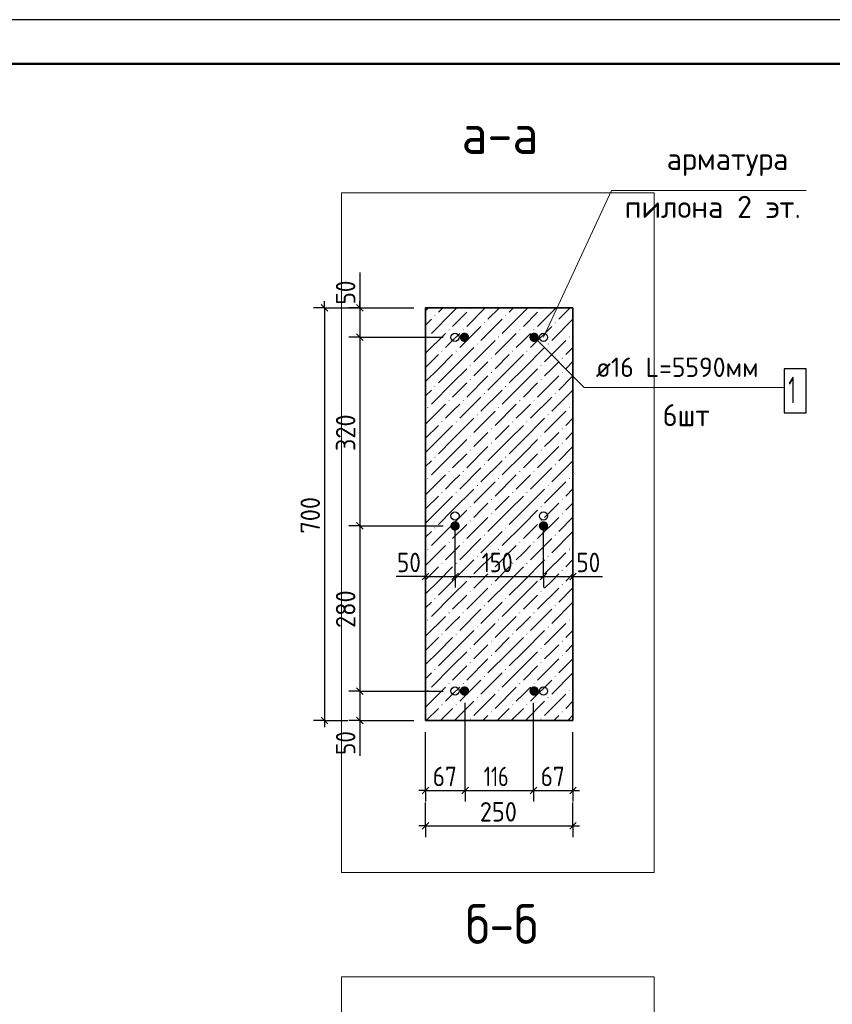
# Model space of a CAD drawing. Header units: millimetres. Extents: x 0 to 50400, y 0 to 35640.
# Tile 6 of 13: x 14944 to 25966, y 22279 to 35640. Entities that reach past the tile are written whole.
import ezdxf

# ---------------------------------------------------------------- set-up
doc = ezdxf.new("R2010")
doc.units = ezdxf.units.MM
doc.linetypes.add('______2', pattern=[324, 240, -84])
doc.linetypes.add('______5', pattern=[1320, 960, -120, 120, -120])
for name, color, linetype, lineweight in [('Standard', 7, 'Continuous', 25), ('ЖБ Пилон', 7, 'Continuous', 35), ('Заголовок чертежа', 7, 'Continuous', 25), ('Позиционная метка диаметр_ шаг', 7, 'Continuous', 13), ('Позиционная метка линия выноска', 7, 'Continuous', 13), ('Размерная линия_ общее', 7, 'Continuous', 13)]:
    doc.layers.add(name, color=color, linetype=linetype, lineweight=lineweight)
doc.layers.add('Оси', color=7, linetype='______5', true_color=0x656565)
doc.layers.add('Стена фоновая арматура Х1', color=7, linetype='______2', true_color=0xa0a0a0)
doc.layers.add('Размерная выноска', color=7, linetype='Continuous')
doc.styles.add('ISOCPEUR', font='txt')

msp = doc.modelspace()

# ---------------------------------------------------------------- hatches: boundary and pattern name
at = {"layer": 'ЖБ Пилон', "linetype": 'Continuous', "lineweight": 18, "transparency": 33554687}
for points in [[(21056, 31711), (21048, 31719), (21056, 31727), (21063, 31719)], [(22016, 31711), (22008, 31719), (22016, 31727), (22023, 31719)], [(20576, 31615), (20568, 31623), (20576, 31631), (20583, 31623)], [(21248, 31519), (21240, 31527), (21248, 31535), (21255, 31527)], [(21536, 31615), (21528, 31623), (21536, 31631), (21543, 31623)], [(22208, 31519), (22200, 31527), (22208, 31535), (22215, 31527)], [(20768, 31423), (20760, 31431), (20768, 31439), (20775, 31431)], [(20960, 31423), (20952, 31431), (20960, 31439), (20967, 31431)], [(21728, 31423), (21720, 31431), (21728, 31439), (21735, 31431)], [(21920, 31423), (21912, 31431), (21920, 31439), (21927, 31431)], [(20480, 31327), (20472, 31335), (20480, 31343), (20487, 31335)], [(21440, 31327), (21432, 31335), (21440, 31343), (21447, 31335)], [(22400, 31327), (22392, 31335), (22400, 31343), (22407, 31335)], [(20672, 31135), (20664, 31143), (20672, 31151), (20679, 31143)], [(20864, 31135), (20856, 31143), (20864, 31151), (20871, 31143)], [(21152, 31231), (21144, 31239), (21152, 31247), (21159, 31239)], [(21632, 31135), (21624, 31143), (21632, 31151), (21639, 31143)], [(21824, 31135), (21816, 31143), (21824, 31151), (21831, 31143)], [(22112, 31231), (22104, 31239), (22112, 31247), (22119, 31239)], [(21344, 31039), (21336, 31047), (21344, 31055), (21351, 31047)], [(22304, 31039), (22296, 31047), (22304, 31055), (22311, 31047)], [(21056, 30943), (21048, 30951), (21056, 30959), (21063, 30951)], [(22016, 30943), (22008, 30951), (22016, 30959), (22023, 30951)], [(21056, 30751), (21048, 30759), (21056, 30767), (21063, 30759)], [(21344, 30847), (21336, 30855), (21344, 30863), (21351, 30855)], [(22016, 30751), (22008, 30759), (22016, 30767), (22023, 30759)], [(22304, 30847), (22296, 30855), (22304, 30863), (22311, 30855)], [(20576, 30655), (20568, 30663), (20576, 30671), (20583, 30663)], [(21536, 30655), (21528, 30663), (21536, 30671), (21543, 30663)], [(20768, 30463), (20760, 30471), (20768, 30479), (20775, 30471)], [(20960, 30463), (20952, 30471), (20960, 30479), (20967, 30471)], [(21248, 30559), (21240, 30567), (21248, 30575), (21255, 30567)], [(21728, 30463), (21720, 30471), (21728, 30479), (21735, 30471)], [(21920, 30463), (21912, 30471), (21920, 30479), (21927, 30471)], [(22208, 30559), (22200, 30567), (22208, 30575), (22215, 30567)], [(20480, 30367), (20472, 30375), (20480, 30383), (20487, 30375)], [(21440, 30367), (21432, 30375), (21440, 30383), (21447, 30375)], [(22400, 30367), (22392, 30375), (22400, 30383), (22407, 30375)], [(21152, 30271), (21144, 30279), (21152, 30287), (21159, 30279)], [(22112, 30271), (22104, 30279), (22112, 30287), (22119, 30279)], [(20672, 30175), (20664, 30183), (20672, 30191), (20679, 30183)], [(20864, 30175), (20856, 30183), (20864, 30191), (20871, 30183)], [(21344, 30079), (21336, 30087), (21344, 30095), (21351, 30087)], [(21632, 30175), (21624, 30183), (21632, 30191), (21639, 30183)], [(21824, 30175), (21816, 30183), (21824, 30191), (21831, 30183)], [(22304, 30079), (22296, 30087), (22304, 30095), (22311, 30087)], [(21056, 29983), (21048, 29991), (21056, 29999), (21063, 29991)], [(22016, 29983), (22008, 29991), (22016, 29999), (22023, 29991)], [(21056, 29791), (21048, 29799), (21056, 29807), (21063, 29799)], [(21344, 29887), (21336, 29895), (21344, 29903), (21351, 29895)], [(22016, 29791), (22008, 29799), (22016, 29807), (22023, 29799)], [(22304, 29887), (22296, 29895), (22304, 29903), (22311, 29895)], [(20576, 29695), (20568, 29703), (20576, 29711), (20583, 29703)], [(21536, 29695), (21528, 29703), (21536, 29711), (21543, 29703)], [(21248, 29599), (21240, 29607), (21248, 29615), (21255, 29607)], [(22208, 29599), (22200, 29607), (22208, 29615), (22215, 29607)], [(20480, 29407), (20472, 29415), (20480, 29423), (20487, 29415)], [(20768, 29503), (20760, 29511), (20768, 29519), (20775, 29511)], [(20960, 29503), (20952, 29511), (20960, 29519), (20967, 29511)], [(21440, 29407), (21432, 29415), (21440, 29423), (21447, 29415)], [(21728, 29503), (21720, 29511), (21728, 29519), (21735, 29511)], [(21920, 29503), (21912, 29511), (21920, 29519), (21927, 29511)], [(22400, 29407), (22392, 29415), (22400, 29423), (22407, 29415)], [(21152, 29311), (21144, 29319), (21152, 29327), (21159, 29319)], [(22112, 29311), (22104, 29319), (22112, 29327), (22119, 29319)], [(20672, 29215), (20664, 29223), (20672, 29231), (20679, 29223)], [(20864, 29215), (20856, 29223), (20864, 29231), (20871, 29223)], [(21344, 29119), (21336, 29127), (21344, 29135), (21351, 29127)], [(21632, 29215), (21624, 29223), (21632, 29231), (21639, 29223)], [(21824, 29215), (21816, 29223), (21824, 29231), (21831, 29223)], [(22304, 29119), (22296, 29127), (22304, 29135), (22311, 29127)], [(21056, 29023), (21048, 29031), (21056, 29039), (21063, 29031)], [(22016, 29023), (22008, 29031), (22016, 29039), (22023, 29031)], [(21344, 28927), (21336, 28935), (21344, 28943), (21351, 28935)], [(22304, 28927), (22296, 28935), (22304, 28943), (22311, 28935)], [(20576, 28735), (20568, 28743), (20576, 28751), (20583, 28743)], [(21056, 28831), (21048, 28839), (21056, 28847), (21063, 28839)], [(21536, 28735), (21528, 28743), (21536, 28751), (21543, 28743)], [(22016, 28831), (22008, 28839), (22016, 28847), (22023, 28839)], [(21248, 28639), (21240, 28647), (21248, 28655), (21255, 28647)], [(22208, 28639), (22200, 28647), (22208, 28655), (22215, 28647)], [(20480, 28447), (20472, 28455), (20480, 28463), (20487, 28455)], [(20768, 28543), (20760, 28551), (20768, 28559), (20775, 28551)], [(20960, 28543), (20952, 28551), (20960, 28559), (20967, 28551)], [(21440, 28447), (21432, 28455), (21440, 28463), (21447, 28455)], [(21728, 28543), (21720, 28551), (21728, 28559), (21735, 28551)], [(21920, 28543), (21912, 28551), (21920, 28559), (21927, 28551)], [(22400, 28447), (22392, 28455), (22400, 28463), (22407, 28455)], [(21152, 28351), (21144, 28359), (21152, 28367), (21159, 28359)], [(22112, 28351), (22104, 28359), (22112, 28367), (22119, 28359)], [(20672, 28255), (20664, 28263), (20672, 28271), (20679, 28263)], [(20864, 28255), (20856, 28263), (20864, 28271), (20871, 28263)], [(21632, 28255), (21624, 28263), (21632, 28271), (21639, 28263)], [(21824, 28255), (21816, 28263), (21824, 28271), (21831, 28263)], [(21056, 28063), (21048, 28071), (21056, 28079), (21063, 28071)], [(21344, 28159), (21336, 28167), (21344, 28175), (21351, 28167)], [(22016, 28063), (22008, 28071), (22016, 28079), (22023, 28071)], [(22304, 28159), (22296, 28167), (22304, 28175), (22311, 28167)], [(21344, 27967), (21336, 27975), (21344, 27983), (21351, 27975)], [(22304, 27967), (22296, 27975), (22304, 27983), (22311, 27975)], [(20576, 27775), (20568, 27783), (20576, 27791), (20583, 27783)], [(21056, 27871), (21048, 27879), (21056, 27887), (21063, 27879)], [(21536, 27775), (21528, 27783), (21536, 27791), (21543, 27783)], [(22016, 27871), (22008, 27879), (22016, 27887), (22023, 27879)], [(21248, 27679), (21240, 27687), (21248, 27695), (21255, 27687)], [(22208, 27679), (22200, 27687), (22208, 27695), (22215, 27687)], [(20768, 27583), (20760, 27591), (20768, 27599), (20775, 27591)], [(20960, 27583), (20952, 27591), (20960, 27599), (20967, 27591)], [(21728, 27583), (21720, 27591), (21728, 27599), (21735, 27591)], [(21920, 27583), (21912, 27591), (21920, 27599), (21927, 27591)], [(20480, 27487), (20472, 27495), (20480, 27503), (20487, 27495)], [(21152, 27391), (21144, 27399), (21152, 27407), (21159, 27399)], [(21440, 27487), (21432, 27495), (21440, 27503), (21447, 27495)], [(22112, 27391), (22104, 27399), (22112, 27407), (22119, 27399)], [(22400, 27487), (22392, 27495), (22400, 27503), (22407, 27495)], [(20672, 27295), (20664, 27303), (20672, 27311), (20679, 27303)], [(20864, 27295), (20856, 27303), (20864, 27311), (20871, 27303)], [(21632, 27295), (21624, 27303), (21632, 27311), (21639, 27303)], [(21824, 27295), (21816, 27303), (21824, 27311), (21831, 27303)], [(21344, 27199), (21336, 27207), (21344, 27215), (21351, 27207)], [(22304, 27199), (22296, 27207), (22304, 27215), (22311, 27207)], [(21056, 27103), (21048, 27111), (21056, 27119), (21063, 27111)], [(21344, 27007), (21336, 27015), (21344, 27023), (21351, 27015)], [(22016, 27103), (22008, 27111), (22016, 27119), (22023, 27111)], [(22304, 27007), (22296, 27015), (22304, 27023), (22311, 27015)], [(21056, 26911), (21048, 26919), (21056, 26927), (21063, 26919)], [(22016, 26911), (22008, 26919), (22016, 26927), (22023, 26919)], [(20576, 26815), (20568, 26823), (20576, 26831), (20583, 26823)], [(21248, 26719), (21240, 26727), (21248, 26735), (21255, 26727)], [(21536, 26815), (21528, 26823), (21536, 26831), (21543, 26823)], [(22208, 26719), (22200, 26727), (22208, 26735), (22215, 26727)], [(20768, 26623), (20760, 26631), (20768, 26639), (20775, 26631)], [(20960, 26623), (20952, 26631), (20960, 26639), (20967, 26631)], [(21728, 26623), (21720, 26631), (21728, 26639), (21735, 26631)], [(21920, 26623), (21912, 26631), (21920, 26639), (21927, 26631)], [(20480, 26527), (20472, 26535), (20480, 26543), (20487, 26535)], [(21440, 26527), (21432, 26535), (21440, 26543), (21447, 26535)], [(22400, 26527), (22392, 26535), (22400, 26543), (22407, 26535)], [(20672, 26335), (20664, 26343), (20672, 26351), (20679, 26343)], [(20864, 26335), (20856, 26343), (20864, 26351), (20871, 26343)], [(21152, 26431), (21144, 26439), (21152, 26447), (21159, 26439)], [(21632, 26335), (21624, 26343), (21632, 26351), (21639, 26343)], [(21824, 26335), (21816, 26343), (21824, 26351), (21831, 26343)], [(22112, 26431), (22104, 26439), (22112, 26447), (22119, 26439)], [(21344, 26239), (21336, 26247), (21344, 26255), (21351, 26247)], [(22304, 26239), (22296, 26247), (22304, 26255), (22311, 26247)], [(21056, 26143), (21048, 26151), (21056, 26159), (21063, 26151)], [(22016, 26143), (22008, 26151), (22016, 26159), (22023, 26151)]]:
    msp.add_hatch(color=7, dxfattribs=at).paths.add_polyline_path(points, flags=16)
at = {"layer": 'Стена фоновая арматура Х1', "linetype": 'Continuous', "lineweight": 18, "transparency": 33554687}
for points in [[(21041, 31330), (21036, 31355), (21023, 31376), (21002, 31389), (20977, 31394), (20953, 31389), (20932, 31376), (20918, 31355), (20913, 31330), (20918, 31306), (20932, 31285), (20953, 31271), (20977, 31266), (21002, 31271), (21023, 31285), (21036, 31306)], [(21985, 31330), (21980, 31355), (21967, 31376), (21946, 31389), (21921, 31394), (21897, 31389), (21876, 31376), (21862, 31355), (21857, 31330), (21862, 31306), (21876, 31285), (21897, 31271), (21921, 31266), (21946, 31271), (21967, 31285), (21980, 31306)], [(20913, 28770), (20908, 28795), (20895, 28816), (20874, 28829), (20849, 28834), (20825, 28829), (20804, 28816), (20790, 28795), (20785, 28770), (20790, 28746), (20804, 28725), (20825, 28711), (20849, 28706), (20874, 28711), (20895, 28725), (20908, 28746)], [(22113, 28770), (22108, 28795), (22095, 28816), (22074, 28829), (22049, 28834), (22025, 28829), (22004, 28816), (21990, 28795), (21985, 28770), (21990, 28746), (22004, 28725), (22025, 28711), (22049, 28706), (22074, 28711), (22095, 28725), (22108, 28746)], [(21041, 26530), (21036, 26555), (21023, 26576), (21002, 26589), (20977, 26594), (20953, 26589), (20932, 26576), (20918, 26555), (20913, 26530), (20918, 26506), (20932, 26485), (20953, 26471), (20977, 26466), (21002, 26471), (21023, 26485), (21036, 26506)], [(21985, 26530), (21980, 26555), (21967, 26576), (21946, 26589), (21921, 26594), (21897, 26589), (21876, 26576), (21862, 26555), (21857, 26530), (21862, 26506), (21876, 26485), (21897, 26471), (21921, 26466), (21946, 26471), (21967, 26485), (21980, 26506)]]:
    msp.add_hatch(color=7, dxfattribs=at).paths.add_polyline_path(points)

# ---------------------------------------------------------------- linework, layer by layer
at = {"layer": 'Standard', "color": 7, "linetype": 'Continuous', "lineweight": -3, "transparency": 33554687}
for p, q in [((19077, 31730), (19077, 31820)), ((19557, 31730), (19557, 31820)), ((19077, 31730), (18927, 31730)), ((19077, 31730), (19227, 31730)), ((19077, 31730), (20289, 31730)), ((19557, 31730), (19407, 31730)), ((19557, 31730), (19707, 31730)), ((19557, 31730), (20289, 31730)), ((19557, 31330), (19407, 31330)), ((19557, 31330), (19707, 31330)), ((19557, 31330), (20689, 31330)), ((19557, 31330), (19557, 28770)), ((19557, 28770), (19407, 28770)), ((19557, 28770), (19707, 28770)), ((19557, 28770), (20689, 28770)), ((19557, 28770), (19557, 26530)), ((20449, 28083), (20449, 28233)), ((20849, 28083), (20849, 28233)), ((22049, 28083), (22049, 28233)), ((22449, 28083), (22449, 28233)), ((20449, 28083), (20359, 28083)), ((20449, 28083), (20449, 27933)), ((20449, 28083), (20449, 28083)), ((20449, 28083), (20849, 28083)), ((20849, 28083), (20849, 27933)), ((20849, 28083), (22049, 28083)), ((22049, 28083), (22049, 27933)), ((22049, 28083), (22449, 28083)), ((22449, 28083), (22449, 27933)), ((22449, 28083), (22539, 28083)), ((19557, 26530), (19407, 26530)), ((19557, 26530), (19707, 26530)), ((19557, 26530), (20689, 26530)), ((19557, 26530), (19557, 26130)), ((19077, 26130), (18927, 26130)), ((19077, 26130), (19227, 26130)), ((19077, 26130), (19397, 26130)), ((19077, 26130), (19077, 26040)), ((19557, 26130), (19407, 26130)), ((19557, 26130), (19707, 26130)), ((19557, 26130), (20289, 26130)), ((19557, 26130), (19557, 26040)), ((20449, 25179), (20449, 25970)), ((20449, 25179), (20449, 25329)), ((20985, 25179), (20985, 25329)), ((21913, 25179), (21913, 25329)), ((22449, 25179), (22449, 25329)), ((20449, 25179), (20359, 25179)), ((20449, 25179), (20449, 25029)), ((20449, 25179), (20985, 25179)), ((20985, 25179), (20985, 25029)), ((20985, 25179), (21913, 25179)), ((21913, 25179), (21913, 25029)), ((21913, 25179), (22449, 25179)), ((22449, 25179), (22449, 25029)), ((22449, 25179), (22539, 25179)), ((20449, 24699), (20449, 25019)), ((22449, 24699), (22449, 25019)), ((20449, 24699), (20449, 24849)), ((22449, 24699), (22449, 24849)), ((20449, 24699), (20359, 24699)), ((20449, 24699), (20449, 24549)), ((20449, 24699), (22449, 24699)), ((22449, 24699), (22449, 24549)), ((22449, 24699), (22539, 24699))]:
    msp.add_line(p, q, dxfattribs=at)
at = {"layer": 'Standard', "color": 7, "linetype": 'Continuous', "lineweight": 25, "transparency": 33554687}
for p, q in [((19032, 31775), (19122, 31685)), ((19512, 31775), (19602, 31685)), ((19512, 31375), (19602, 31285)), ((19512, 28815), (19602, 28725)), ((20404, 28038), (20494, 28128)), ((20804, 28038), (20894, 28128)), ((22004, 28038), (22094, 28128)), ((22404, 28038), (22494, 28128)), ((19512, 26575), (19602, 26485)), ((19032, 26175), (19122, 26085)), ((19512, 26175), (19602, 26085)), ((20404, 25134), (20494, 25224)), ((20940, 25134), (21030, 25224)), ((21868, 25134), (21958, 25224)), ((22404, 25134), (22494, 25224)), ((20404, 24654), (20494, 24744)), ((22404, 24654), (22494, 24744))]:
    msp.add_line(p, q, dxfattribs=at)
msp.add_lwpolyline([(0, 0), (50400, 0), (50400, 35640), (0, 35640), (0, 0)], close=True, dxfattribs=at)
at = {"layer": 'Standard', "color": 220, "linetype": 'Continuous', "lineweight": 13, "transparency": 33554687}
msp.add_lwpolyline([(50400, 35640), (0, 35640), (0, 0), (50400, 0), (50400, 35640)], dxfattribs=at)
at = {"layer": 'Standard', "color": 220, "linetype": 'Continuous', "lineweight": -3, "transparency": 33554687}
msp.add_lwpolyline([(50400, 35640), (0, 35640), (0, 0), (50400, 0), (50400, 35640)], dxfattribs=at)
at = {"layer": 'Standard', "color": 7, "linetype": 'Continuous', "lineweight": 50, "transparency": 33554687}
msp.add_lwpolyline([(2400, 35040), (49800, 35040), (49800, 600), (2400, 600), (2400, 35040)], close=True, dxfattribs=at)
at = {"layer": 'Standard', "color": 254, "linetype": 'Continuous', "lineweight": 13, "true_color": 0xc4c4ff, "transparency": 33554687}
for points in [[(23548, 24066), (23548, 33292), (19308, 33292), (19308, 24066), (23548, 24066)], [(23548, 13426), (23548, 22652), (19308, 22652), (19308, 13426), (23548, 13426)]]:
    msp.add_lwpolyline(points, dxfattribs=at)
at = {"layer": 'Standard', "color": 7, "linetype": 'Continuous', "lineweight": 13, "transparency": 33554687}
msp.add_lwpolyline([(25611, 33323), (22971, 33323), (22049, 31330)], dxfattribs=at)
at = {"layer": 'Standard', "color": 7, "linetype": 'Continuous', "lineweight": -3, "transparency": 33554687}
for points in [[(19077, 31730), (19077, 28545), (19077, 28545), (19077, 26130)], [(19557, 31730), (19557, 31649), (19557, 31649), (19557, 31330)], [(20849, 28083), (20849, 28104), (20849, 28104), (20849, 28104), (20849, 28104), (20849, 28309), (20849, 28309), (20849, 28770)], [(22049, 28083), (22049, 28104), (22049, 28104), (22049, 28607), (22049, 28607), (22049, 28770)], [(22449, 28083), (22449, 28104), (22449, 28104), (22449, 28407)], [(20985, 25179), (20985, 25200), (20985, 25200), (20985, 25200), (20985, 25200), (20985, 25367), (20985, 25367), (20985, 26370)], [(21913, 25179), (21913, 25200), (21913, 25200), (21913, 25691), (21913, 25691), (21913, 26370)], [(22449, 25179), (22449, 25878), (22449, 25878), (22449, 25970)]]:
    msp.add_lwpolyline(points, dxfattribs=at)
at = {"layer": 'ЖБ Пилон', "color": 9, "linetype": 'Continuous', "lineweight": 18, "true_color": 0xc7c7c7, "transparency": 33554687}
for p, q in [((20491, 31730), (20449, 31689)), ((20816, 31671), (20528, 31383)), ((20624, 31671), (20683, 31730)), ((20816, 31671), (20875, 31730)), ((20816, 31479), (21008, 31671)), ((21008, 31479), (21259, 31730)), ((21451, 31730), (21296, 31575)), ((21776, 31671), (21488, 31383)), ((21584, 31671), (21643, 31730)), ((21776, 31671), (21835, 31730)), ((21776, 31479), (21968, 31671)), ((21968, 31479), (22219, 31730)), ((22411, 31730), (22256, 31575)), ((20449, 31497), (20528, 31575)), ((21200, 31287), (21488, 31575)), ((22160, 31287), (22448, 31575)), ((20912, 31191), (21200, 31479)), ((21872, 31191), (22160, 31479)), ((20449, 31113), (20720, 31383)), ((20816, 31287), (20720, 31191)), ((20912, 31383), (20816, 31287)), ((21104, 30999), (21392, 31287)), ((21392, 31095), (21680, 31383)), ((21776, 31287), (21680, 31191)), ((21872, 31383), (21776, 31287)), ((22064, 30999), (22352, 31287)), ((22449, 31385), (22448, 31383)), ((20816, 30903), (21104, 31191)), ((21776, 30903), (22064, 31191)), ((22352, 31095), (22449, 31193)), ((20449, 30921), (20624, 31095)), ((20624, 30903), (20816, 31095)), ((21296, 30999), (21200, 30903)), ((21392, 30903), (21584, 31095)), ((21584, 30903), (21776, 31095)), ((22256, 30999), (22160, 30903)), ((22352, 30903), (22449, 31001)), ((20624, 30903), (20449, 30729)), ((20624, 30711), (20816, 30903)), ((20816, 30711), (21008, 30903)), ((21200, 30903), (21104, 30807)), ((21584, 30903), (21296, 30615)), ((21584, 30711), (21776, 30903)), ((21776, 30711), (21968, 30903)), ((22160, 30903), (22064, 30807)), ((21008, 30519), (21296, 30807)), ((21968, 30519), (22256, 30807)), ((22449, 30809), (22256, 30615)), ((20449, 30537), (20528, 30615)), ((20816, 30711), (20528, 30423)), ((20816, 30519), (21008, 30711)), ((21200, 30327), (21488, 30615)), ((21776, 30711), (21488, 30423)), ((21776, 30519), (21968, 30711)), ((22160, 30327), (22448, 30615)), ((20912, 30231), (21200, 30519)), ((21872, 30231), (22160, 30519)), ((20449, 30153), (20720, 30423)), ((20912, 30423), (20816, 30327)), ((21392, 30135), (21680, 30423)), ((21872, 30423), (21776, 30327)), ((22449, 30425), (22448, 30423)), ((20816, 30327), (20720, 30231)), ((20816, 29943), (21104, 30231)), ((21104, 30039), (21392, 30327)), ((21776, 30327), (21680, 30231)), ((21776, 29943), (22064, 30231)), ((22064, 30039), (22352, 30327)), ((22352, 30135), (22449, 30233)), ((20449, 29961), (20624, 30135)), ((20624, 29943), (20816, 30135)), ((21392, 29943), (21584, 30135)), ((21584, 29943), (21776, 30135)), ((20624, 29943), (20449, 29769)), ((20624, 29751), (20816, 29943)), ((20816, 29751), (21008, 29943)), ((21200, 29943), (21104, 29847)), ((21296, 30039), (21200, 29943)), ((21584, 29943), (21296, 29655)), ((21584, 29751), (21776, 29943)), ((21776, 29751), (21968, 29943)), ((22160, 29943), (22064, 29847)), ((22256, 30039), (22160, 29943)), ((22352, 29943), (22449, 30041)), ((21008, 29559), (21296, 29847)), ((21968, 29559), (22256, 29847)), ((22449, 29849), (22256, 29655)), ((20816, 29751), (20528, 29463)), ((20816, 29559), (21008, 29751)), ((21776, 29751), (21488, 29463)), ((21776, 29559), (21968, 29751)), ((20449, 29577), (20528, 29655)), ((20912, 29271), (21200, 29559)), ((21200, 29367), (21488, 29655)), ((21872, 29271), (22160, 29559)), ((22160, 29367), (22448, 29655)), ((20449, 29193), (20720, 29463)), ((20912, 29463), (20816, 29367)), ((21392, 29175), (21680, 29463)), ((21872, 29463), (21776, 29367)), ((22449, 29465), (22448, 29463)), ((20816, 29367), (20720, 29271)), ((20816, 28983), (21104, 29271)), ((21104, 29079), (21392, 29367)), ((21776, 29367), (21680, 29271)), ((21776, 28983), (22064, 29271)), ((22064, 29079), (22352, 29367)), ((22352, 29175), (22449, 29273)), ((20449, 29001), (20624, 29175)), ((20624, 28983), (20816, 29175)), ((21392, 28983), (21584, 29175)), ((21584, 28983), (21776, 29175)), ((21296, 29079), (21200, 28983)), ((22256, 29079), (22160, 28983)), ((22352, 28983), (22449, 29081)), ((20624, 28983), (20449, 28809)), ((20624, 28791), (20816, 28983)), ((20816, 28791), (21008, 28983)), ((21008, 28599), (21296, 28887)), ((21200, 28983), (21104, 28887)), ((21584, 28983), (21296, 28695)), ((21584, 28791), (21776, 28983)), ((21776, 28791), (21968, 28983)), ((21968, 28599), (22256, 28887)), ((22160, 28983), (22064, 28887)), ((22449, 28889), (22256, 28695)), ((20816, 28791), (20528, 28503)), ((20816, 28599), (21008, 28791)), ((21776, 28791), (21488, 28503)), ((21776, 28599), (21968, 28791)), ((20449, 28617), (20528, 28695)), ((20912, 28311), (21200, 28599)), ((21200, 28407), (21488, 28695)), ((21872, 28311), (22160, 28599)), ((22160, 28407), (22448, 28695)), ((20449, 28233), (20720, 28503)), ((20912, 28503), (20816, 28407)), ((21392, 28215), (21680, 28503)), ((21872, 28503), (21776, 28407)), ((22449, 28505), (22448, 28503)), ((20816, 28407), (20720, 28311)), ((21104, 28119), (21392, 28407)), ((21776, 28407), (21680, 28311)), ((22064, 28119), (22352, 28407)), ((20449, 28041), (20624, 28215)), ((20624, 28023), (20816, 28215)), ((20816, 28023), (21104, 28311)), ((21392, 28023), (21584, 28215)), ((21584, 28023), (21776, 28215)), ((21776, 28023), (22064, 28311)), ((22352, 28215), (22449, 28313)), ((21296, 28119), (21200, 28023)), ((22256, 28119), (22160, 28023)), ((22352, 28023), (22449, 28121)), ((20624, 28023), (20449, 27849)), ((20624, 27831), (20816, 28023)), ((20816, 27831), (21008, 28023)), ((21008, 27639), (21296, 27927)), ((21200, 28023), (21104, 27927)), ((21584, 28023), (21296, 27735)), ((21584, 27831), (21776, 28023)), ((21776, 27831), (21968, 28023)), ((21968, 27639), (22256, 27927)), ((22160, 28023), (22064, 27927)), ((22449, 27929), (22256, 27735)), ((20816, 27831), (20528, 27543)), ((20816, 27639), (21008, 27831)), ((21776, 27831), (21488, 27543)), ((21776, 27639), (21968, 27831)), ((20449, 27657), (20528, 27735)), ((21200, 27447), (21488, 27735)), ((22160, 27447), (22448, 27735)), ((20449, 27273), (20720, 27543)), ((20912, 27543), (20816, 27447)), ((20912, 27351), (21200, 27639)), ((21392, 27255), (21680, 27543)), ((21872, 27543), (21776, 27447)), ((21872, 27351), (22160, 27639)), ((22449, 27545), (22448, 27543)), ((20816, 27447), (20720, 27351)), ((21104, 27159), (21392, 27447)), ((21776, 27447), (21680, 27351)), ((22064, 27159), (22352, 27447)), ((20816, 27063), (21104, 27351)), ((21776, 27063), (22064, 27351)), ((22352, 27255), (22449, 27353)), ((20449, 27081), (20624, 27255)), ((20624, 27063), (20816, 27255)), ((21296, 27159), (21200, 27063)), ((21392, 27063), (21584, 27255)), ((21584, 27063), (21776, 27255)), ((22256, 27159), (22160, 27063)), ((22352, 27063), (22449, 27161)), ((20624, 27063), (20449, 26889)), ((20624, 26871), (20816, 27063)), ((20816, 26871), (21008, 27063)), ((21200, 27063), (21104, 26967)), ((21584, 27063), (21296, 26775)), ((21584, 26871), (21776, 27063)), ((21776, 26871), (21968, 27063)), ((22160, 27063), (22064, 26967)), ((20816, 26871), (20528, 26583)), ((20816, 26679), (21008, 26871)), ((21008, 26679), (21296, 26967)), ((21776, 26871), (21488, 26583)), ((21776, 26679), (21968, 26871)), ((21968, 26679), (22256, 26967)), ((22449, 26969), (22256, 26775)), ((20449, 26697), (20528, 26775)), ((21200, 26487), (21488, 26775)), ((22160, 26487), (22448, 26775)), ((20912, 26391), (21200, 26679)), ((21872, 26391), (22160, 26679)), ((20449, 26313), (20720, 26583)), ((20816, 26487), (20720, 26391)), ((20912, 26583), (20816, 26487)), ((21104, 26199), (21392, 26487)), ((21392, 26295), (21680, 26583)), ((21776, 26487), (21680, 26391)), ((21872, 26583), (21776, 26487)), ((22064, 26199), (22352, 26487)), ((22449, 26585), (22448, 26583)), ((20843, 26130), (21104, 26391)), ((21803, 26130), (22064, 26391)), ((22352, 26295), (22449, 26393)), ((20459, 26130), (20624, 26295)), ((20651, 26130), (20816, 26295)), ((21296, 26199), (21227, 26130)), ((21419, 26130), (21584, 26295)), ((21611, 26130), (21776, 26295)), ((22256, 26199), (22187, 26130)), ((22379, 26130), (22449, 26201))]:
    msp.add_line(p, q, dxfattribs=at)
at = {"layer": 'ЖБ Пилон', "color": 7, "linetype": 'Continuous', "lineweight": 35, "transparency": 33554687}
for p, q in [((20449, 31730), (20449, 26130)), ((22449, 31730), (20449, 31730)), ((22449, 26130), (22449, 31730)), ((20449, 26130), (22449, 26130))]:
    msp.add_line(p, q, dxfattribs=at)
at = {"layer": 'Оси', "color": 8, "linetype": '______2', "lineweight": -3, "transparency": 33554687}
for p, q in [((20449, 31730), (20449, 26130)), ((22449, 31730), (20449, 31730)), ((20449, 31730), (20449, 26130)), ((22449, 31730), (20449, 31730)), ((22449, 26130), (22449, 31730)), ((22449, 26130), (22449, 31730)), ((20449, 26130), (22449, 26130)), ((20449, 26130), (22449, 26130))]:
    msp.add_line(p, q, dxfattribs=at)
at = {"layer": 'Позиционная метка линия выноска', "color": 7, "linetype": 'Continuous', "lineweight": 13, "transparency": 33554687}
for p, q in [((21921, 31330), (22600, 30651)), ((22600, 30651), (25311, 30651))]:
    msp.add_line(p, q, dxfattribs=at)
at = {"layer": 'Размерная выноска', "color": 7, "linetype": 'Continuous', "lineweight": -3, "transparency": 33554687}
for p, q in [((19557, 32210), (19557, 31730)), ((20449, 28083), (20049, 28083)), ((22449, 28083), (22849, 28083)), ((19557, 26130), (19557, 25650))]:
    msp.add_line(p, q, dxfattribs=at)
at = {"layer": 'Размерная линия_ общее', "color": 253, "linetype": 'Continuous', "lineweight": -3, "true_color": 0xa0a0a0, "transparency": 33554687}
for centre in [(20849, 31330), (22049, 31330), (20849, 28906), (22049, 28906), (20849, 26530), (22049, 26530)]:
    msp.add_circle(centre, 56, dxfattribs=at)
at = {"layer": 'Стена фоновая арматура Х1', "color": 7, "linetype": 'Continuous', "lineweight": 25, "transparency": 33554687}
msp.add_lwpolyline([(25311, 30303), (25611, 30303), (25611, 30903), (25311, 30903), (25311, 30303)], dxfattribs=at)

# ---------------------------------------------------------------- texts
at = {"layer": 'Standard', "color": 7, "linetype": 'Continuous', "lineweight": 25, "transparency": 33554687, "attachment_point": 7, "style": 'ISOCPEUR'}
for s, insert, char_height, width in [('\\W0.97;арматура', (23720, 33520), 300, 2004.23), ('\\W0.98;пилона 2 эт.', (23150, 32950), 300, 2574.97), ('\\W0.87;50', (20061, 28143), 264, 484.72), ('\\W0.83;150', (21212, 28143), 264, 610.29), ('\\W0.87;50', (22494, 28143), 264, 484.71), ('\\W0.87;67', (20546, 25239), 264, 484.73), ('\\W0.74;116', (21238, 25239), 264, 546.19), ('\\W0.87;67', (22010, 25239), 264, 484.72), ('\\W0.91;250', (21185, 24759), 264, 674.38)]:
    msp.add_mtext(s, dxfattribs=dict(at, insert=insert, char_height=char_height, width=width))
at = {"layer": 'Standard', "color": 7, "linetype": 'Continuous', "lineweight": 25, "transparency": 33554687, "char_height": 264, "attachment_point": 7, "rotation": 90, "style": 'ISOCPEUR'}
for s, insert, width in [('\\W0.87;50', (19497, 31775), 484.72), ('\\W0.91;320', (19497, 29786), 674.39), ('\\W0.91;700', (19017, 28666), 674.39), ('\\W0.91;280', (19497, 27386), 674.39), ('\\W0.87;50', (19497, 25662), 484.71)]:
    msp.add_mtext(s, dxfattribs=dict(at, insert=insert, width=width))
at = {"layer": 'Заголовок чертежа', "color": 7, "linetype": 'Continuous', "lineweight": 50, "transparency": 33554687, "char_height": 540, "attachment_point": 7, "style": 'ISOCPEUR'}
for s, insert, width in [('\\W0.92;а-а', (20939, 33819), 1489.56), ('\\W0.91;б-б', (20993, 23099), 1379.43)]:
    msp.add_mtext(s, dxfattribs=dict(at, insert=insert, width=width))
at = {"layer": 'Позиционная метка диаметр_ шаг', "color": 7, "linetype": 'Continuous', "lineweight": 25, "transparency": 33554687, "insert": (23665, 30124), "char_height": 300, "width": 888.55, "attachment_point": 7, "style": 'ISOCPEUR'}
msp.add_mtext('\\W0.93;6шт', dxfattribs=at)
at = {"layer": 'Стена фоновая арматура Х1', "color": 7, "linetype": 'Continuous', "lineweight": 13, "transparency": 33554687, "attachment_point": 7, "style": 'ISOCPEUR'}
for s, insert, char_height, width in [('\\W0.96;ø16 L=5590мм ', (22760, 30792), 264, 2527.6), ('\\W0.56;1', (25371, 30435), 360, 279.99)]:
    msp.add_mtext(s, dxfattribs=dict(at, insert=insert, char_height=char_height, width=width))

doc.saveas('drawing.dxf')
